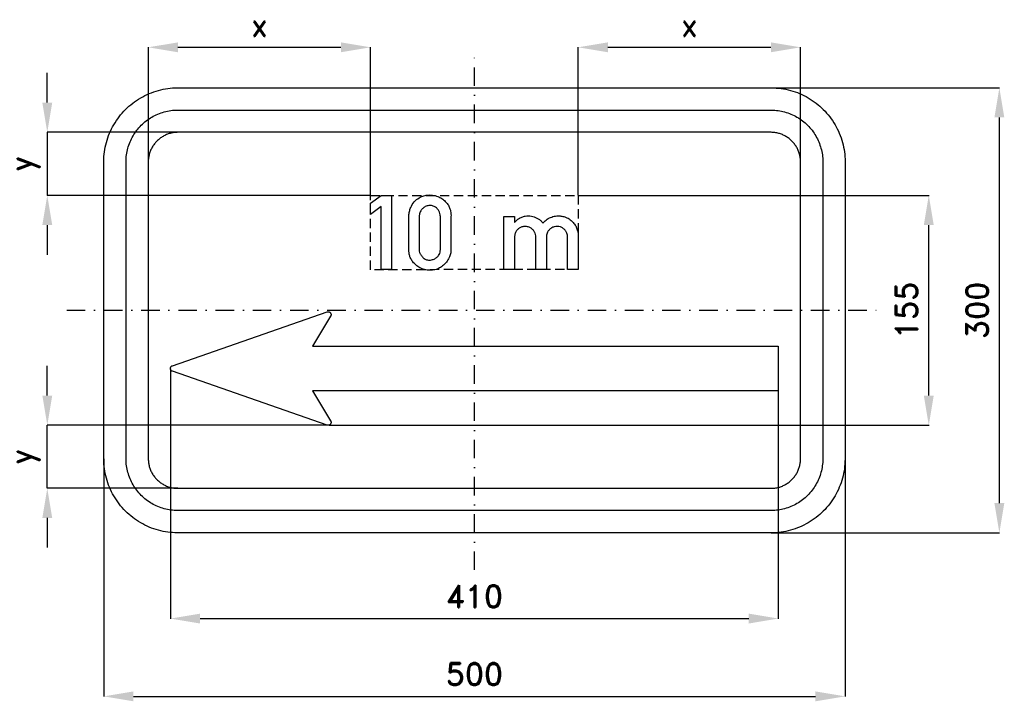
# Model space of a CAD drawing. Header units: millimetres. Extents: x -307 to 357, y -189 to 271.
import ezdxf

# ---------------------------------------------------------------- set-up
doc = ezdxf.new("R2010")
doc.units = ezdxf.units.MM
doc.header["$LTSCALE"] = 5
doc.linetypes.add('ČERCHOVANÁX2', pattern=[2, 1, -0.5, 0, -0.5])
doc.linetypes.add('ČÁRKOVANÁX2', pattern=[1.5, 1, -0.5])
doc.layers.add('Kóty', color=2, linetype='Continuous')
doc.layers.add('Značka', color=7, linetype='Continuous')
doc.styles.get("Standard").update_dxf_attribs({"font": 'romand.shx', "height": 15})
doc.dimstyles.get("Standard").update_dxf_attribs({"dimtxt": 15, "dimasz": 20, "dimexe": 0.18, "dimexo": 0.0625, "dimgap": 7.5, "dimtad": 1, "dimdec": 0, "dimzin": 0, "dimdsep": 46, "dimtxsty": 'Standard', "dimcen": 0.09, "dimadec": 0, "dimazin": 0, "dimtfac": 1, "dimtdec": 0, "dimtofl": 0, "dimtmove": 0, "dimatfit": 3, "dimfxl": 1, "dimtolj": 1, "dimtzin": 0, "dimarcsym": 0})

# ---------------------------------------------------------------- blocks, each defined once
blk = doc.blocks.new('*D1')
at = {"layer": 'Defpoints', "color": 0, "transparency": 16777216}
for p in [(199.17, 225), (354.1, 225), (200, -75)]:
    blk.add_point(p, dxfattribs=at)
at = {"layer": 'Kóty', "color": 0, "lineweight": -2, "transparency": 16777216}
for p, q in [((199.24, 225), (354.28, 225)), ((354.1, -55), (354.1, 205)), ((200.06, -75), (354.28, -75))]:
    blk.add_line(p, q, dxfattribs=at)
at = {"layer": 'Kóty', "color": 0, "transparency": 16777216}
for points in [[(350.77, 205), (357.43, 205), (354.1, 225)], [(350.77, -55), (357.43, -55), (354.1, -75)]]:
    blk.add_solid(points, dxfattribs=at)
at = {"layer": 'Kóty', "color": 0, "transparency": 16777216, "insert": (339.1, 75), "char_height": 15, "attachment_point": 5, "rotation": 90}
blk.add_mtext('\\A1;300', dxfattribs=at)
blk = doc.blocks.new('*D2')
at = {"layer": 'Defpoints', "color": 0, "transparency": 16777216}
for p in [(70.05, 152.5), (306.49, 152.5), (-98.15, -2.45)]:
    blk.add_point(p, dxfattribs=at)
at = {"layer": 'Kóty', "color": 0, "lineweight": -2, "transparency": 16777216}
for p, q in [((70.11, 152.5), (306.67, 152.5)), ((306.49, 17.55), (306.49, 132.5)), ((-98.09, -2.45), (306.67, -2.45))]:
    blk.add_line(p, q, dxfattribs=at)
at = {"layer": 'Kóty', "color": 0, "transparency": 16777216}
for points in [[(303.15, 132.5), (309.82, 132.5), (306.49, 152.5)], [(303.15, 17.55), (309.82, 17.55), (306.49, -2.45)]]:
    blk.add_solid(points, dxfattribs=at)
at = {"layer": 'Kóty', "color": 0, "transparency": 16777216, "insert": (291.49, 75.03), "char_height": 15, "attachment_point": 5, "rotation": 90}
blk.add_mtext('\\A1;155', dxfattribs=at)
blk = doc.blocks.new('*D3')
at = {"layer": 'Defpoints', "color": 0, "transparency": 16777216}
for p in [(-205.05, 35.53), (205, 35.53), (205, -132.81)]:
    blk.add_point(p, dxfattribs=at)
at = {"layer": 'Kóty', "color": 0, "lineweight": -2, "transparency": 16777216}
for p, q in [((-205.05, 35.47), (-205.05, -132.99)), ((205, 35.47), (205, -132.99)), ((-185.05, -132.81), (185, -132.81))]:
    blk.add_line(p, q, dxfattribs=at)
at = {"layer": 'Kóty', "color": 0, "transparency": 16777216}
for points in [[(-185.05, -129.48), (-185.05, -136.15), (-205.05, -132.81)], [(185, -129.48), (185, -136.15), (205, -132.81)]]:
    blk.add_solid(points, dxfattribs=at)
at = {"layer": 'Kóty', "color": 0, "transparency": 16777216, "insert": (-0.02, -117.81), "char_height": 15, "attachment_point": 5}
blk.add_mtext('\\A1;410', dxfattribs=at)
blk = doc.blocks.new('*D4')
at = {"layer": 'Defpoints', "color": 0, "transparency": 16777216}
for p in [(-250, -25), (250, -25), (250, -185.25)]:
    blk.add_point(p, dxfattribs=at)
at = {"layer": 'Kóty', "color": 0, "lineweight": -2, "transparency": 16777216}
for p, q in [((-250, -25.06), (-250, -185.43)), ((250, -25.06), (250, -185.43)), ((-230, -185.25), (230, -185.25))]:
    blk.add_line(p, q, dxfattribs=at)
at = {"layer": 'Kóty', "color": 0, "transparency": 16777216}
for points in [[(-230, -181.91), (-230, -188.58), (-250, -185.25)], [(230, -181.91), (230, -188.58), (250, -185.25)]]:
    blk.add_solid(points, dxfattribs=at)
at = {"layer": 'Kóty', "color": 0, "transparency": 16777216, "insert": (0, -170.25), "char_height": 15, "attachment_point": 5}
blk.add_mtext('\\A1;500', dxfattribs=at)

msp = doc.modelspace()

# ---------------------------------------------------------------- linework, layer by layer
at = {"layer": 'Kóty'}
for p, q in [((-219.96, 175.06), (-219.96, 252.5)), ((-70.05, 152.56), (-70.05, 252.5)), ((70.05, 152.56), (70.05, 252.5)), ((220, 175.22), (220, 252.5)), ((-199.96, 252.32), (-90.05, 252.32)), ((90.05, 252.32), (200, 252.32)), ((-288.12, 215), (-288.12, 235)), ((-200, 195), (-288.3, 195)), ((-288.12, 195), (-288.12, 152.5)), ((-70.05, 152.5), (-288.3, 152.5)), ((-288.12, 132.5), (-288.12, 112.5)), ((-288.12, 17.57), (-288.12, 37.57)), ((-99.38, -2.43), (-288.3, -2.43)), ((-288.12, -45), (-288.12, -2.43)), ((-200, -45), (-288.3, -45)), ((-288.12, -65), (-288.12, -85))]:
    msp.add_line(p, q, dxfattribs=at)
for points in [[(-199.96, 255.65), (-199.96, 248.98), (-219.96, 252.32)], [(-90.05, 255.65), (-90.05, 248.98), (-70.05, 252.32)], [(90.05, 255.65), (90.05, 248.98), (70.05, 252.32)], [(200, 255.65), (200, 248.98), (220, 252.32)], [(-291.46, 215), (-284.79, 215), (-288.12, 195)], [(-291.46, 132.5), (-284.79, 132.5), (-288.12, 152.5)], [(-291.46, 17.57), (-284.79, 17.57), (-288.12, -2.43)], [(-291.46, -65), (-284.79, -65), (-288.12, -45)]]:
    msp.add_solid(points, dxfattribs=at)
at = {"layer": 'Značka', "color": 6, "linetype": 'ČERCHOVANÁX2', "ltscale": 2.5}
for points in [[(0, -100), (0, 250)], [(-275, 75), (275, 75)]]:
    msp.add_lwpolyline(points, dxfattribs=at)
at = {"layer": 'Značka', "color": 5}
for points in [[(-200, -75), (-200.2, -75), (-200.39, -75, -0.03218), (-206.85, -74.55, -0.035443), (-213.19, -73.23, -0.036267), (-219.33, -71.15, -0.03442), (-225.11, -68.24, -0.033722), (-230.5, -64.64, -0.034085), (-235.36, -60.36, -0.034209), (-239.65, -55.5, -0.034229), (-243.24, -50.11, -0.034044), (-246.13, -44.33, -0.033412), (-248.23, -38.19, -0.034127), (-249.57, -31.85, -0.036745), (-250, -25.39), (-250, -25.2), (-250, -25), (-250, 175), (-250, 175.2), (-250, 175.39, -0.03218), (-249.55, 181.85, -0.035443), (-248.23, 188.19, -0.036267), (-246.15, 194.33, -0.034422), (-243.24, 200.11, -0.033722), (-239.64, 205.5, -0.034087), (-235.36, 210.35, -0.034208), (-230.5, 214.65, -0.034231), (-225.11, 218.24, -0.034039), (-219.33, 221.13, -0.033412), (-213.19, 223.23, -0.034124), (-206.85, 224.57, -0.036741), (-200.39, 225), (-200.2, 225), (-200, 225), (200, 225), (200.2, 225), (200.39, 225, -0.032179), (206.85, 224.55, -0.035442), (213.19, 223.23, -0.036264), (219.33, 221.15, -0.034416), (225.11, 218.24, -0.033719), (230.5, 214.64, -0.034088), (235.35, 210.35, -0.034205), (239.65, 205.5, -0.034231), (243.24, 200.11, -0.034041), (246.13, 194.33, -0.033413), (248.23, 188.19, -0.034124), (249.57, 181.85, -0.036741), (250, 175.39), (250, 175.2), (250, 175), (250, -25), (250, -25.2), (250, -25.39, -0.032179), (249.55, -31.85, -0.035442), (248.23, -38.19, -0.036264), (246.15, -44.33, -0.034415), (243.24, -50.11, -0.033719), (239.64, -55.5, -0.034086), (235.35, -60.36, -0.034205), (230.5, -64.65, -0.03423), (225.11, -68.24, -0.034046), (219.33, -71.13, -0.033413), (213.19, -73.23, -0.034127), (206.85, -74.57, -0.036745), (200.39, -75), (200.2, -75), (200, -75), (-200, -75)], [(-200, -60), (-200.14, -60), (-200.27, -60, -0.03218), (-204.79, -59.68, -0.035443), (-209.24, -58.76, -0.036267), (-213.53, -57.31, -0.034421), (-217.58, -55.26, -0.033721), (-221.35, -52.75, -0.034085), (-224.75, -49.75, -0.034209), (-227.75, -46.35, -0.034229), (-230.26, -42.58, -0.034044), (-232.29, -38.53, -0.033412), (-233.76, -34.24, -0.034127), (-234.7, -29.79, -0.036745), (-235, -25.27), (-235, -25.14), (-235, -25), (-235, 175), (-235, 175.14), (-235, 175.28, -0.032181), (-234.68, 179.79, -0.035442), (-233.76, 184.24, -0.036269), (-232.31, 188.53, -0.034425), (-230.26, 192.58, -0.033726), (-227.75, 196.35, -0.03408), (-224.75, 199.75, -0.034207), (-221.35, 202.75, -0.03422), (-217.58, 205.26, -0.034045), (-213.53, 207.29, -0.03341), (-209.24, 208.76, -0.034129), (-204.79, 209.7, -0.036744), (-200.27, 210), (-200.14, 210), (-200, 210), (200, 210), (200.14, 210), (200.28, 210, -0.032179), (204.79, 209.68, -0.035441), (209.24, 208.76, -0.036271), (213.53, 207.31, -0.034422), (217.58, 205.26, -0.033719), (221.35, 202.75, -0.034074), (224.75, 199.75, -0.034205), (227.75, 196.35, -0.034219), (230.26, 192.58, -0.034043), (232.29, 188.53, -0.033408), (233.76, 184.24, -0.03413), (234.7, 179.79, -0.036744), (235, 175.28), (235, 175.14), (235, 175), (235, -25), (235, -25.14), (235, -25.27, -0.032179), (234.68, -29.79, -0.035442), (233.76, -34.24, -0.036269), (232.31, -38.53, -0.034418), (230.26, -42.58, -0.033714), (227.75, -46.35, -0.034079), (224.75, -49.75, -0.034207), (221.35, -52.75, -0.034228), (217.58, -55.26, -0.034043), (213.53, -57.29, -0.03341), (209.24, -58.76, -0.034128), (204.79, -59.7, -0.036745), (200.28, -60), (200.14, -60), (200, -60), (-200, -60)], [(-200, -45), (200, -45), (200.08, -45), (200.16, -45, 0.032179), (202.74, -44.82, 0.035444), (205.28, -44.29, 0.036265), (207.73, -43.46, 0.034417), (210.05, -42.29, 0.033718), (212.2, -40.86, 0.03408), (214.14, -39.14, 0.034213), (215.86, -37.2, 0.034222), (217.29, -35.05, 0.034048), (218.45, -32.73, 0.033405), (219.29, -30.28, 0.034129), (219.83, -27.74, 0.036741), (220, -25.16), (220, -25.08), (220, -25), (220, 175), (220, 175.08), (220, 175.16, 0.032179), (219.82, 177.74, 0.035443), (219.29, 180.28, 0.036259), (218.46, 182.73, 0.034409), (217.29, 185.05, 0.033719), (215.86, 187.2, 0.034073), (214.14, 189.14, 0.034214), (212.2, 190.86, 0.034226), (210.05, 192.29, 0.03405), (207.73, 193.45, 0.033407), (205.28, 194.29, 0.034128), (202.74, 194.83, 0.036741), (200.16, 195), (200.08, 195), (200, 195), (-200, 195), (-200.08, 195), (-200.16, 195, 0.032179), (-202.74, 194.82, 0.035442), (-205.28, 194.29, 0.036259), (-207.73, 193.46, 0.034414), (-210.05, 192.29, 0.03372), (-212.2, 190.86, 0.034079), (-214.14, 189.14, 0.03421), (-215.86, 187.2, 0.034232), (-217.29, 185.05, 0.034046), (-218.45, 182.73, 0.033413), (-219.29, 180.28, 0.034126), (-219.83, 177.74, 0.036744), (-220, 175.16), (-220, 175.08), (-220, 175), (-220, -25), (-220, -25.08), (-220, -25.16, 0.032179), (-219.82, -27.74, 0.035443), (-219.29, -30.28, 0.036265), (-218.46, -32.73, 0.034421), (-217.29, -35.05, 0.033719), (-215.86, -37.2, 0.034086), (-214.14, -39.14, 0.034208), (-212.2, -40.86, 0.034229), (-210.05, -42.29, 0.034044), (-207.73, -43.45, 0.033412), (-205.28, -44.29, 0.034128), (-202.74, -44.83, 0.036744), (-200.16, -45), (-200.08, -45), (-200, -45)], [(-44.16, 138.02), (-44.16, 138.47, -0.005962), (-44.16, 138.92, -0.049022), (-43.84, 141.65, -0.049988), (-42.97, 144.29, -0.079533), (-40.67, 148.06, -0.089086), (-37.3, 150.86, -0.059791), (-34.71, 152.06, -0.052014), (-31.92, 152.65, -0.062018), (-28.28, 152.66, -0.064502), (-24.76, 151.75, -0.055437), (-22.04, 150.39, -0.055488), (-19.68, 148.47, -0.051116), (-17.95, 146.39, -0.0549), (-16.7, 144, -0.045229), (-16.06, 141.94, -0.045981), (-15.8, 139.81, -0.012306), (-15.79, 139.07), (-15.8, 138.32), (-15.8, 116.53), (-15.8, 116.08), (-15.8, 115.64, -0.051775), (-16.14, 113.04, -0.049693), (-17, 110.56, -0.066799), (-18.86, 107.43, -0.065904), (-21.47, 104.89, -0.061098), (-24.29, 103.17, -0.064143), (-27.44, 102.2, -0.069659), (-31.07, 102.01, -0.067452), (-34.61, 102.8, -0.056808), (-37.47, 104.15, -0.049589), (-39.98, 106.08, -0.048054), (-41.89, 108.15, -0.065876), (-43.27, 110.56, -0.054766), (-43.93, 112.75, -0.042367), (-44.16, 115.04, -0.009261), (-44.17, 115.78), (-44.16, 116.53), (-44.16, 138.02)], [(-37.3, 138.02), (-37.3, 116.53), (-37.3, 116.23), (-37.3, 115.93, 0.073874), (-36.95, 114.08, 0.059522), (-36.1, 112.35, 0.070721), (-34.69, 110.57, 0.094582), (-32.82, 109.36, 0.108405), (-30.32, 108.87, 0.08755), (-27.75, 109.36, 0.078152), (-25.71, 110.42, 0.088159), (-24.16, 112.05, 0.061773), (-23.43, 113.41, 0.061189), (-23.06, 114.91, 0.025196), (-22.99, 115.72, 0.008384), (-22.97, 116.53), (-22.97, 138.02, 0.005512), (-23.02, 138.73, 0.016507), (-23.09, 139.43, 0.058321), (-23.57, 141.19, 0.064728), (-24.46, 142.8, 0.088092), (-26.15, 144.5, 0.097895), (-28.34, 145.48, 0.099843), (-30.77, 145.64, 0.088277), (-33.12, 144.89, 0.074162), (-34.84, 143.72, 0.075677), (-36.13, 142.11, 0.052591), (-36.77, 140.76, 0.046075), (-37.14, 139.31, 0.014294), (-37.23, 138.66, 0.00478), (-37.3, 138.02)], [(19.91, 102.5), (19.91, 138.23), (27.09, 138.23), (27.09, 134.25), (27.48, 134.69, -0.009613), (27.88, 135.12, -0.053803), (29.83, 136.71, -0.054635), (32.09, 137.85, -0.049774), (34.24, 138.49, -0.049913), (36.48, 138.69, -0.044604), (38.47, 138.53, -0.045343), (40.4, 138.03, -0.041532), (42.17, 137.24, -0.03478), (43.81, 136.19, -0.023471), (44.7, 135.48, -0.033515), (45.51, 134.68), (45.89, 134.23), (46.25, 133.76), (46.67, 134.26, -0.011411), (47.12, 134.75, -0.072054), (49.79, 136.84, -0.066461), (52.95, 138.15, -0.035526), (54.7, 138.54, -0.035843), (56.47, 138.69, -0.050521), (59.03, 138.48, -0.049651), (61.51, 137.77, -0.06829), (64.63, 136.08, -0.073295), (67.15, 133.61, -0.056855), (68.64, 131.26, -0.048842), (69.6, 128.65, -0.019199), (69.84, 127.69, -0.025029), (69.98, 126.71), (70.02, 126.27), (70.05, 125.83), (70.05, 102.5), (62.88, 102.5), (62.88, 124.39), (62.87, 124.66), (62.85, 124.93, 0.050205), (62.63, 126.26, 0.050911), (62.14, 127.53, 0.06771), (61.15, 129.05, 0.066935), (59.79, 130.26, 0.073525), (58, 131.18, 0.074325), (56.02, 131.54, 0.080733), (53.85, 131.32, 0.080667), (51.84, 130.43, 0.070497), (50.4, 129.25, 0.075379), (49.37, 127.71, 0.050759), (48.88, 126.42, 0.032983), (48.62, 125.06), (48.59, 124.87), (48.56, 124.67), (48.56, 102.5), (41.4, 102.5), (41.4, 124.53), (41.39, 124.83), (41.38, 125.13, 0.073754), (40.96, 126.92, 0.069009), (40.05, 128.53, 0.074722), (38.67, 129.99, 0.073766), (36.91, 130.98, 0.089053), (34.45, 131.54, 0.093658), (31.97, 131.19, 0.073309), (30.27, 130.4, 0.071138), (28.87, 129.16, 0.076996), (27.71, 127.38, 0.077979), (27.15, 125.34), (27.12, 125.07), (27.09, 124.8), (27.09, 102.5), (19.91, 102.5)], [(-3.15, 50.77), (99, 50.77), (194.85, 50.77), (205, 50.77), (205, 20.77), (194.85, 20.77), (99, 20.77), (90.85, 20.77), (47, 20.77), (-3.15, 20.77), (-5, 20.77), (-48.85, 20.77), (-99, 20.77), (-109.15, 20.77), (-96.99, 0.51), (-96.94, 0.42), (-96.89, 0.33, -0.052118), (-96.76, -0.03, -0.052286), (-96.71, -0.42, -0.065017), (-96.74, -0.91, -0.064973), (-96.89, -1.37, -0.06486), (-97.15, -1.79, -0.064737), (-97.5, -2.12, -0.064362), (-97.92, -2.37, -0.063176), (-98.39, -2.5, -0.05229), (-98.79, -2.53, -0.057037), (-99.17, -2.47), (-99.27, -2.44), (-99.36, -2.41), (-203.72, 33.89), (-203.81, 33.92), (-203.9, 33.96, -0.052666), (-204.24, 34.16, -0.052816), (-204.54, 34.42, -0.065722), (-204.82, 34.82, -0.065667), (-205, 35.29, -0.06554), (-205.06, 35.77, -0.065399), (-205, 36.26, -0.065047), (-204.82, 36.73, -0.063852), (-204.54, 37.13, -0.052849), (-204.24, 37.39, -0.057634), (-203.9, 37.59), (-203.81, 37.63), (-203.72, 37.66), (-99.36, 73.96), (-99.26, 73.99), (-99.17, 74.02, -0.052189), (-98.78, 74.07, -0.052278), (-98.39, 74.05, -0.065012), (-97.92, 73.92, -0.064993), (-97.5, 73.67, -0.064873), (-97.15, 73.34, -0.064755), (-96.89, 72.92, -0.064342), (-96.74, 72.46, -0.06318), (-96.71, 71.97, -0.052278), (-96.76, 71.58, -0.057016), (-96.89, 71.22), (-96.94, 71.13), (-96.99, 71.04), (-109.15, 50.77), (-99, 50.77), (-3.15, 50.77)]]:
    msp.add_lwpolyline(points, format="xyb", dxfattribs=at)
msp.add_lwpolyline([(-62.95, 102.5), (-62.95, 144.91), (-70.05, 139.57), (-70.05, 147.16), (-62.88, 152.5), (-55.83, 152.5), (-55.83, 102.5), (-62.95, 102.5)], dxfattribs=at)
at = {"layer": 'Značka', "color": 6, "linetype": 'ČÁRKOVANÁX2', "ltscale": 1.25}
msp.add_lwpolyline([(-70.05, 102.37), (-70.05, 152.5), (70.05, 152.5), (70.05, 102.5), (-70.05, 102.37)], dxfattribs=at)

# ---------------------------------------------------------------- texts
at = {"layer": 'Kóty', "insert": (-145, 267.32), "char_height": 15, "width": 31.6005, "attachment_point": 5}
msp.add_mtext('\\A1;x', dxfattribs=at)
at = {"layer": 'Kóty', "insert": (145.02, 267.32), "char_height": 15, "attachment_point": 5}
msp.add_mtext('\\A1;x', dxfattribs=at)
at = {"layer": 'Kóty', "char_height": 15, "attachment_point": 5, "rotation": 90}
for insert in [(-303.12, 173.75), (-303.12, -23.71)]:
    msp.add_mtext('\\A1;y', dxfattribs=dict(at, insert=insert))

# ---------------------------------------------------------------- dimensions: what is measured, and where the dimension line sits
at = {"layer": 'Kóty'}
for base, p1, p2, picture, middle in [((354.1, 225), (200, -75), (199.17, 225), '*D1', (339.1, 75)), ((306.49, 152.5), (-98.15, -2.45), (70.05, 152.5), '*D2', (291.49, 75.03))]:
    dim = msp.add_linear_dim(base=base, p1=p1, p2=p2, angle=90, dimstyle='Standard', dxfattribs=at)
    dim.commit()
    dim.dimension.update_dxf_attribs({"geometry": picture, "text_midpoint": middle})
for base, p1, p2, picture, middle in [((205, -132.81), (-205.05, 35.53), (205, 35.53), '*D3', (-0.02, -117.81)), ((250, -185.25), (-250, -25), (250, -25), '*D4', (0, -170.25))]:
    dim = msp.add_linear_dim(base=base, p1=p1, p2=p2, dimstyle='Standard', dxfattribs=at)
    dim.commit()
    dim.dimension.update_dxf_attribs({"geometry": picture, "text_midpoint": middle})

doc.saveas('drawing.dxf')
